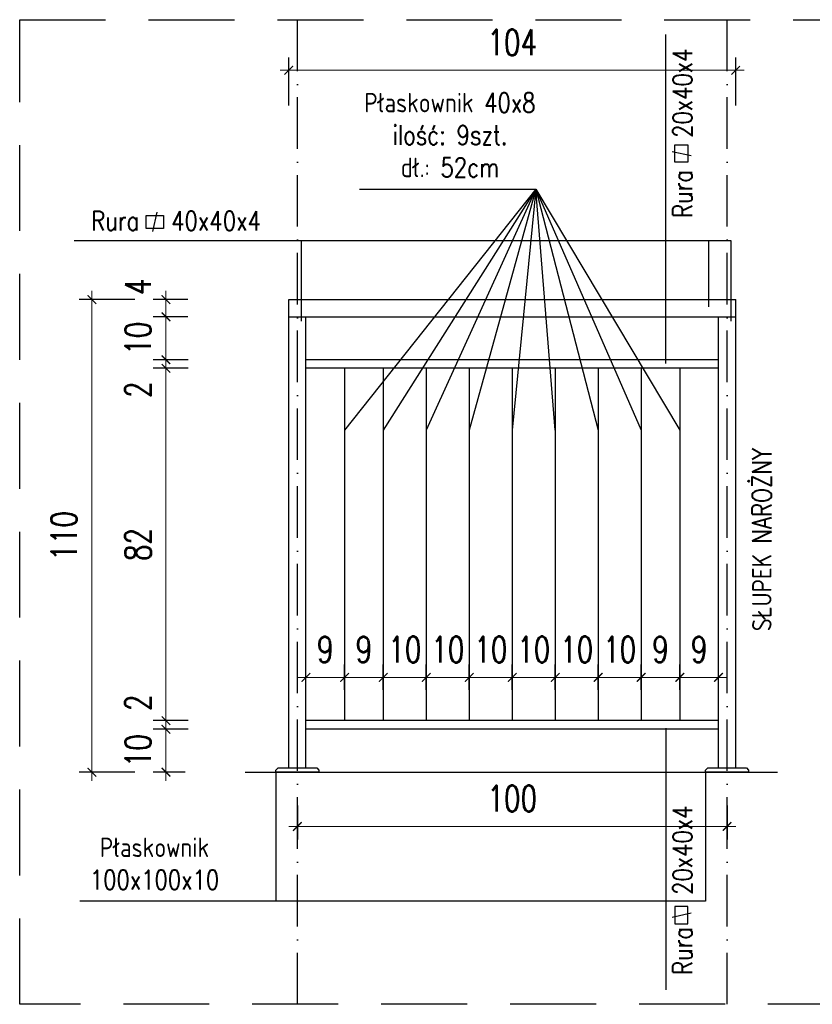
# Model space of a CAD drawing. Header units: millimetres. Extents: x 31969 to 285678, y -69766 to -1123.
# Tile 8 of 176: x 139546 to 139731, y -20257 to -20027. Entities that reach past the tile are written whole.
import ezdxf

# ---------------------------------------------------------------- set-up
doc = ezdxf.new("R2010")
doc.units = ezdxf.units.MM
for name, pattern in [('ACAD_ISO03W100', [30, 12, -18]), ('ACAD_ISO10W100', [18, 12, -3, 0, -3]), ('HIDDEN', [0.375, 0.25, -0.125])]:
    doc.linetypes.add(name, pattern=pattern)
for name, color, linetype in [('a-balustrady detal', 5, 'Continuous'), ('a-opis 2', 1, 'Continuous'), ('a-osie', 4, 'ACAD_ISO10W100'), ('a-przerywana', 250, 'HIDDEN'), ('a-widokowa', 3, 'Continuous'), ('a-wymiary', 11, 'Continuous')]:
    doc.layers.add(name, color=color, linetype=linetype)
doc.styles.add('WYMIAR', font='romans.shx', dxfattribs={"width": 0.8})
doc.styles.add('WYMIARY', font='simplex.shx', dxfattribs={"width": 0.75})
doc.dimstyles.new('MAREK50', dxfattribs={"dimtxt": 12.5, "dimasz": 5, "dimexe": 3, "dimexo": 2, "dimgap": 3.5, "dimtad": 1, "dimdec": 1, "dimdsep": 46, "dimtxsty": 'WYMIARY', "dimblk1": 'ARCHTICK', "dimblk2": 'ARCHTICK', "dimsah": 1, "dimcen": 2.5, "dimdle": 5, "dimadec": 0, "dimazin": 0, "dimtfac": 1, "dimtdec": 1, "dimtmove": 1, "dimatfit": 3, "dimldrblk": 'ARCHTICK', "dimfxl": 1, "dimtolj": 1, "dimtzin": 0, "dimarcsym": 0})

# ---------------------------------------------------------------- blocks, each defined once
blk = doc.blocks.new('_ARCHTICK')
at = {"color": 0, "linetype": 'ByBlock', "const_width": 0.15}
blk.add_lwpolyline([(-0.5, -0.5), (0.5, 0.5)], dxfattribs=at)
blk = doc.blocks.new('*D644')
at = {"layer": 'a-wymiary', "color": 0, "lineweight": -2, "ltscale": 100}
blk.add_line((139691.01, -20183.36), (139691.01, -20177.47), dxfattribs=at)
at = {"layer": 'a-wymiary', "color": 0, "linetype": 'ACAD_ISO03W100', "lineweight": -2, "ltscale": 100}
blk.add_line((139700.01, -20183.36), (139700.01, -20177.47), dxfattribs=at)
at = {"layer": 'a-wymiary', "color": 0, "lineweight": 0, "ltscale": 100}
blk.add_line((139702.01, -20180.47), (139689.01, -20180.47), dxfattribs=at)
at = {"layer": 'DEFPOINTS', "color": 0, "ltscale": 100}
for p in [(139691.01, -20180.47), (139691.01, -20185.36), (139700.01, -20185.36)]:
    blk.add_point(p, dxfattribs=at)
at = {"layer": 'a-wymiary', "color": 0, "lineweight": 0, "ltscale": 100, "xscale": 2, "yscale": 2, "zscale": 2, "rotation": 180}
blk.add_blockref('_ARCHTICK', (139691.01, -20180.47), dxfattribs=at)
at = {"layer": 'a-wymiary', "color": 0, "lineweight": 0, "ltscale": 100, "xscale": 2, "yscale": 2, "zscale": 2}
blk.add_blockref('_ARCHTICK', (139700.01, -20180.47), dxfattribs=at)
at = {"layer": 'a-wymiary', "color": 0, "ltscale": 100, "insert": (139695.51, -20173.97), "char_height": 6, "attachment_point": 5, "style": 'WYMIARY'}
blk.add_mtext('\\A1;9', dxfattribs=at)
blk = doc.blocks.new('*D645')
at = {"layer": 'a-wymiary', "color": 0, "lineweight": -2, "ltscale": 100}
blk.add_line((139661.01, -20183.36), (139661.01, -20177.47), dxfattribs=at)
at = {"layer": 'a-wymiary', "color": 0, "linetype": 'ACAD_ISO03W100', "lineweight": -2, "ltscale": 100}
blk.add_line((139671.01, -20183.36), (139671.01, -20177.47), dxfattribs=at)
at = {"layer": 'a-wymiary', "color": 0, "lineweight": 0, "ltscale": 100}
blk.add_line((139673.01, -20180.47), (139659.01, -20180.47), dxfattribs=at)
at = {"layer": 'DEFPOINTS', "color": 0, "ltscale": 100}
for p in [(139661.01, -20180.47), (139661.01, -20185.36), (139671.01, -20185.36)]:
    blk.add_point(p, dxfattribs=at)
at = {"layer": 'a-wymiary', "color": 0, "lineweight": 0, "ltscale": 100, "xscale": 2, "yscale": 2, "zscale": 2, "rotation": 180}
blk.add_blockref('_ARCHTICK', (139661.01, -20180.47), dxfattribs=at)
at = {"layer": 'a-wymiary', "color": 0, "lineweight": 0, "ltscale": 100, "xscale": 2, "yscale": 2, "zscale": 2}
blk.add_blockref('_ARCHTICK', (139671.01, -20180.47), dxfattribs=at)
at = {"layer": 'a-wymiary', "color": 0, "ltscale": 100, "insert": (139666.01, -20173.97), "char_height": 6, "attachment_point": 5, "style": 'WYMIARY'}
blk.add_mtext('\\A1;10', dxfattribs=at)
blk = doc.blocks.new('*D646')
at = {"layer": 'a-wymiary', "color": 0, "lineweight": -2, "ltscale": 100}
blk.add_line((139651.01, -20183.36), (139651.01, -20177.47), dxfattribs=at)
at = {"layer": 'a-wymiary', "color": 0, "linetype": 'ACAD_ISO03W100', "lineweight": -2, "ltscale": 100}
blk.add_line((139661.01, -20183.36), (139661.01, -20177.47), dxfattribs=at)
at = {"layer": 'a-wymiary', "color": 0, "lineweight": 0, "ltscale": 100}
blk.add_line((139663.01, -20180.47), (139649.01, -20180.47), dxfattribs=at)
at = {"layer": 'DEFPOINTS', "color": 0, "ltscale": 100}
for p in [(139651.01, -20180.47), (139651.01, -20185.36), (139661.01, -20185.36)]:
    blk.add_point(p, dxfattribs=at)
at = {"layer": 'a-wymiary', "color": 0, "lineweight": 0, "ltscale": 100, "xscale": 2, "yscale": 2, "zscale": 2, "rotation": 180}
blk.add_blockref('_ARCHTICK', (139651.01, -20180.47), dxfattribs=at)
at = {"layer": 'a-wymiary', "color": 0, "lineweight": 0, "ltscale": 100, "xscale": 2, "yscale": 2, "zscale": 2}
blk.add_blockref('_ARCHTICK', (139661.01, -20180.47), dxfattribs=at)
at = {"layer": 'a-wymiary', "color": 0, "ltscale": 100, "insert": (139656.01, -20173.97), "char_height": 6, "attachment_point": 5, "style": 'WYMIARY'}
blk.add_mtext('\\A1;10', dxfattribs=at)
blk = doc.blocks.new('*D647')
at = {"layer": 'a-wymiary', "color": 0, "lineweight": -2, "ltscale": 100}
blk.add_line((139641.01, -20183.36), (139641.01, -20177.47), dxfattribs=at)
at = {"layer": 'a-wymiary', "color": 0, "linetype": 'ACAD_ISO03W100', "lineweight": -2, "ltscale": 100}
blk.add_line((139651.01, -20183.36), (139651.01, -20177.47), dxfattribs=at)
at = {"layer": 'a-wymiary', "color": 0, "lineweight": 0, "ltscale": 100}
blk.add_line((139653.01, -20180.47), (139639.01, -20180.47), dxfattribs=at)
at = {"layer": 'DEFPOINTS', "color": 0, "ltscale": 100}
for p in [(139641.01, -20180.47), (139641.01, -20185.36), (139651.01, -20185.36)]:
    blk.add_point(p, dxfattribs=at)
at = {"layer": 'a-wymiary', "color": 0, "lineweight": 0, "ltscale": 100, "xscale": 2, "yscale": 2, "zscale": 2, "rotation": 180}
blk.add_blockref('_ARCHTICK', (139641.01, -20180.47), dxfattribs=at)
at = {"layer": 'a-wymiary', "color": 0, "lineweight": 0, "ltscale": 100, "xscale": 2, "yscale": 2, "zscale": 2}
blk.add_blockref('_ARCHTICK', (139651.01, -20180.47), dxfattribs=at)
at = {"layer": 'a-wymiary', "color": 0, "ltscale": 100, "insert": (139646.01, -20173.97), "char_height": 6, "attachment_point": 5, "style": 'WYMIARY'}
blk.add_mtext('\\A1;10', dxfattribs=at)
blk = doc.blocks.new('*D648')
at = {"layer": 'a-wymiary', "color": 0, "lineweight": -2, "ltscale": 100}
blk.add_line((139631.01, -20183.36), (139631.01, -20177.47), dxfattribs=at)
at = {"layer": 'a-wymiary', "color": 0, "linetype": 'ACAD_ISO03W100', "lineweight": -2, "ltscale": 100}
blk.add_line((139641.01, -20183.36), (139641.01, -20177.47), dxfattribs=at)
at = {"layer": 'a-wymiary', "color": 0, "lineweight": 0, "ltscale": 100}
blk.add_line((139643.01, -20180.47), (139629.01, -20180.47), dxfattribs=at)
at = {"layer": 'DEFPOINTS', "color": 0, "ltscale": 100}
for p in [(139631.01, -20180.47), (139631.01, -20185.36), (139641.01, -20185.36)]:
    blk.add_point(p, dxfattribs=at)
at = {"layer": 'a-wymiary', "color": 0, "lineweight": 0, "ltscale": 100, "xscale": 2, "yscale": 2, "zscale": 2, "rotation": 180}
blk.add_blockref('_ARCHTICK', (139631.01, -20180.47), dxfattribs=at)
at = {"layer": 'a-wymiary', "color": 0, "lineweight": 0, "ltscale": 100, "xscale": 2, "yscale": 2, "zscale": 2}
blk.add_blockref('_ARCHTICK', (139641.01, -20180.47), dxfattribs=at)
at = {"layer": 'a-wymiary', "color": 0, "ltscale": 100, "insert": (139636.01, -20173.97), "char_height": 6, "attachment_point": 5, "style": 'WYMIARY'}
blk.add_mtext('\\A1;10', dxfattribs=at)
blk = doc.blocks.new('*D649')
at = {"layer": 'a-wymiary', "color": 0, "lineweight": -2, "ltscale": 100}
blk.add_line((139622.01, -20183.36), (139622.01, -20177.47), dxfattribs=at)
at = {"layer": 'a-wymiary', "color": 0, "linetype": 'ACAD_ISO03W100', "lineweight": -2, "ltscale": 100}
blk.add_line((139631.01, -20183.36), (139631.01, -20177.47), dxfattribs=at)
at = {"layer": 'a-wymiary', "color": 0, "lineweight": 0, "ltscale": 100}
blk.add_line((139633.01, -20180.47), (139620.01, -20180.47), dxfattribs=at)
at = {"layer": 'DEFPOINTS', "color": 0, "ltscale": 100}
for p in [(139622.01, -20180.47), (139622.01, -20185.36), (139631.01, -20185.36)]:
    blk.add_point(p, dxfattribs=at)
at = {"layer": 'a-wymiary', "color": 0, "lineweight": 0, "ltscale": 100, "xscale": 2, "yscale": 2, "zscale": 2, "rotation": 180}
blk.add_blockref('_ARCHTICK', (139622.01, -20180.47), dxfattribs=at)
at = {"layer": 'a-wymiary', "color": 0, "lineweight": 0, "ltscale": 100, "xscale": 2, "yscale": 2, "zscale": 2}
blk.add_blockref('_ARCHTICK', (139631.01, -20180.47), dxfattribs=at)
at = {"layer": 'a-wymiary', "color": 0, "ltscale": 100, "insert": (139626.51, -20173.97), "char_height": 6, "attachment_point": 5, "style": 'WYMIARY'}
blk.add_mtext('\\A1;9', dxfattribs=at)
blk = doc.blocks.new('*D650')
at = {"layer": 'a-wymiary', "color": 0, "lineweight": -2, "ltscale": 100}
blk.add_line((139613.01, -20183.36), (139613.01, -20177.47), dxfattribs=at)
at = {"layer": 'a-wymiary', "color": 0, "linetype": 'ACAD_ISO03W100', "lineweight": -2, "ltscale": 100}
blk.add_line((139622.01, -20183.36), (139622.01, -20177.47), dxfattribs=at)
at = {"layer": 'a-wymiary', "color": 0, "lineweight": 0, "ltscale": 100}
blk.add_line((139624.01, -20180.47), (139611.01, -20180.47), dxfattribs=at)
at = {"layer": 'DEFPOINTS', "color": 0, "ltscale": 100}
for p in [(139613.01, -20180.47), (139613.01, -20185.36), (139622.01, -20185.36)]:
    blk.add_point(p, dxfattribs=at)
at = {"layer": 'a-wymiary', "color": 0, "lineweight": 0, "ltscale": 100, "xscale": 2, "yscale": 2, "zscale": 2, "rotation": 180}
blk.add_blockref('_ARCHTICK', (139613.01, -20180.47), dxfattribs=at)
at = {"layer": 'a-wymiary', "color": 0, "lineweight": 0, "ltscale": 100, "xscale": 2, "yscale": 2, "zscale": 2}
blk.add_blockref('_ARCHTICK', (139622.01, -20180.47), dxfattribs=at)
at = {"layer": 'a-wymiary', "color": 0, "ltscale": 100, "insert": (139617.51, -20173.97), "char_height": 6, "attachment_point": 5, "style": 'WYMIARY'}
blk.add_mtext('\\A1;9', dxfattribs=at)
blk = doc.blocks.new('*D651')
at = {"layer": 'a-wymiary', "color": 0, "lineweight": 0, "ltscale": 100}
blk.add_line((139580.44, -20204.54), (139580.44, -20190.54), dxfattribs=at)
at = {"layer": 'a-wymiary', "color": 0, "lineweight": -2, "ltscale": 100}
blk.add_line((139585.6, -20192.54), (139577.44, -20192.54), dxfattribs=at)
at = {"layer": 'a-wymiary', "color": 0, "linetype": 'ACAD_ISO03W100', "lineweight": -2, "ltscale": 100}
blk.add_line((139584.92, -20202.54), (139577.44, -20202.54), dxfattribs=at)
at = {"layer": 'DEFPOINTS', "color": 0, "ltscale": 100}
for p in [(139580.44, -20192.54), (139587.6, -20192.54), (139586.92, -20202.54)]:
    blk.add_point(p, dxfattribs=at)
at = {"layer": 'a-wymiary', "color": 0, "lineweight": 0, "ltscale": 100, "xscale": 2, "yscale": 2, "zscale": 2}
for p, rotation in [((139580.44, -20192.54), 90), ((139580.44, -20202.54), 270)]:
    blk.add_blockref('_ARCHTICK', p, dxfattribs=dict(at, rotation=rotation))
at = {"layer": 'a-wymiary', "color": 0, "ltscale": 100, "insert": (139573.94, -20197.54), "char_height": 6, "attachment_point": 5, "rotation": 90, "style": 'WYMIARY'}
blk.add_mtext('\\A1;10', dxfattribs=at)
blk = doc.blocks.new('*D652')
at = {"layer": 'a-wymiary', "color": 0, "lineweight": 0, "ltscale": 100}
for p, q in [((139580.44, -20190.54), (139580.44, -20188.54)), ((139580.44, -20192.54), (139580.44, -20190.54)), ((139580.44, -20192.54), (139580.44, -20194.54))]:
    blk.add_line(p, q, dxfattribs=at)
at = {"layer": 'a-wymiary', "color": 0, "lineweight": -2, "ltscale": 100}
blk.add_line((139585.6, -20190.54), (139577.44, -20190.54), dxfattribs=at)
at = {"layer": 'a-wymiary', "color": 0, "linetype": 'ACAD_ISO03W100', "lineweight": -2, "ltscale": 100}
blk.add_line((139585.6, -20192.54), (139577.44, -20192.54), dxfattribs=at)
at = {"layer": 'DEFPOINTS', "color": 0, "ltscale": 100}
for p in [(139580.44, -20190.54), (139587.6, -20190.54), (139587.6, -20192.54)]:
    blk.add_point(p, dxfattribs=at)
at = {"layer": 'a-wymiary', "color": 0, "lineweight": 0, "ltscale": 100, "xscale": 2, "yscale": 2, "zscale": 2}
for p, rotation in [((139580.44, -20190.54), 270), ((139580.44, -20192.54), 90)]:
    blk.add_blockref('_ARCHTICK', p, dxfattribs=dict(at, rotation=rotation))
at = {"layer": 'a-wymiary', "color": 0, "ltscale": 100, "insert": (139573.94, -20186.37), "char_height": 6, "attachment_point": 5, "rotation": 90, "style": 'WYMIARY'}
blk.add_mtext('\\A1;2', dxfattribs=at)
blk = doc.blocks.new('*D653')
at = {"layer": 'a-wymiary', "color": 0, "lineweight": 0, "ltscale": 100}
blk.add_line((139580.44, -20192.54), (139580.44, -20106.54), dxfattribs=at)
at = {"layer": 'a-wymiary', "color": 0, "lineweight": -2, "ltscale": 100}
blk.add_line((139585.6, -20108.54), (139577.44, -20108.54), dxfattribs=at)
at = {"layer": 'a-wymiary', "color": 0, "linetype": 'ACAD_ISO03W100', "lineweight": -2, "ltscale": 100}
blk.add_line((139585.6, -20190.54), (139577.44, -20190.54), dxfattribs=at)
at = {"layer": 'DEFPOINTS', "color": 0, "ltscale": 100}
for p in [(139580.44, -20108.54), (139587.6, -20108.54), (139587.6, -20190.54)]:
    blk.add_point(p, dxfattribs=at)
at = {"layer": 'a-wymiary', "color": 0, "lineweight": 0, "ltscale": 100, "xscale": 2, "yscale": 2, "zscale": 2}
for p, rotation in [((139580.44, -20108.54), 90), ((139580.44, -20190.54), 270)]:
    blk.add_blockref('_ARCHTICK', p, dxfattribs=dict(at, rotation=rotation))
at = {"layer": 'a-wymiary', "color": 0, "ltscale": 100, "insert": (139573.94, -20149.54), "char_height": 6, "attachment_point": 5, "rotation": 90, "style": 'WYMIARY'}
blk.add_mtext('\\A1;82', dxfattribs=at)
blk = doc.blocks.new('*D654')
at = {"layer": 'a-wymiary', "color": 0, "lineweight": 0, "ltscale": 100}
for p, q in [((139580.44, -20106.54), (139580.44, -20104.54)), ((139580.44, -20108.54), (139580.44, -20106.54)), ((139580.44, -20108.54), (139580.44, -20110.54))]:
    blk.add_line(p, q, dxfattribs=at)
at = {"layer": 'a-wymiary', "color": 0, "lineweight": -2, "ltscale": 100}
blk.add_line((139585.6, -20106.54), (139577.44, -20106.54), dxfattribs=at)
at = {"layer": 'a-wymiary', "color": 0, "linetype": 'ACAD_ISO03W100', "lineweight": -2, "ltscale": 100}
blk.add_line((139585.6, -20108.54), (139577.44, -20108.54), dxfattribs=at)
at = {"layer": 'DEFPOINTS', "color": 0, "ltscale": 100}
for p in [(139580.44, -20106.54), (139587.6, -20106.54), (139587.6, -20108.54)]:
    blk.add_point(p, dxfattribs=at)
at = {"layer": 'a-wymiary', "color": 0, "lineweight": 0, "ltscale": 100, "xscale": 2, "yscale": 2, "zscale": 2}
for p, rotation in [((139580.44, -20106.54), 270), ((139580.44, -20108.54), 90)]:
    blk.add_blockref('_ARCHTICK', p, dxfattribs=dict(at, rotation=rotation))
at = {"layer": 'a-wymiary', "color": 0, "ltscale": 100, "insert": (139573.94, -20113.5), "char_height": 6, "attachment_point": 5, "rotation": 90, "style": 'WYMIARY'}
blk.add_mtext('\\A1;2', dxfattribs=at)
blk = doc.blocks.new('*D655')
at = {"layer": 'a-wymiary', "color": 0, "lineweight": 0, "ltscale": 100}
blk.add_line((139580.44, -20108.54), (139580.44, -20094.54), dxfattribs=at)
at = {"layer": 'a-wymiary', "color": 0, "lineweight": -2, "ltscale": 100}
blk.add_line((139585.52, -20096.54), (139577.44, -20096.54), dxfattribs=at)
at = {"layer": 'a-wymiary', "color": 0, "linetype": 'ACAD_ISO03W100', "lineweight": -2, "ltscale": 100}
blk.add_line((139585.6, -20106.54), (139577.44, -20106.54), dxfattribs=at)
at = {"layer": 'DEFPOINTS', "color": 0, "ltscale": 100}
for p in [(139580.44, -20096.54), (139587.52, -20096.54), (139587.6, -20106.54)]:
    blk.add_point(p, dxfattribs=at)
at = {"layer": 'a-wymiary', "color": 0, "lineweight": 0, "ltscale": 100, "xscale": 2, "yscale": 2, "zscale": 2}
for p, rotation in [((139580.44, -20096.54), 90), ((139580.44, -20106.54), 270)]:
    blk.add_blockref('_ARCHTICK', p, dxfattribs=dict(at, rotation=rotation))
at = {"layer": 'a-wymiary', "color": 0, "ltscale": 100, "insert": (139573.94, -20101.54), "char_height": 6, "attachment_point": 5, "rotation": 90, "style": 'WYMIARY'}
blk.add_mtext('\\A1;10', dxfattribs=at)
blk = doc.blocks.new('*D656')
at = {"layer": 'a-wymiary', "color": 0, "lineweight": 0, "ltscale": 100}
for p, q in [((139580.44, -20092.54), (139580.44, -20090.54)), ((139580.44, -20096.54), (139580.44, -20092.54)), ((139580.44, -20096.54), (139580.44, -20098.54))]:
    blk.add_line(p, q, dxfattribs=at)
at = {"layer": 'a-wymiary', "color": 0, "lineweight": -2, "ltscale": 100}
blk.add_line((139585.52, -20092.54), (139577.44, -20092.54), dxfattribs=at)
at = {"layer": 'a-wymiary', "color": 0, "linetype": 'ACAD_ISO03W100', "lineweight": -2, "ltscale": 100}
blk.add_line((139585.52, -20096.54), (139577.44, -20096.54), dxfattribs=at)
at = {"layer": 'DEFPOINTS', "color": 0, "ltscale": 100}
for p in [(139580.44, -20092.54), (139587.52, -20092.54), (139587.52, -20096.54)]:
    blk.add_point(p, dxfattribs=at)
at = {"layer": 'a-wymiary', "color": 0, "lineweight": 0, "ltscale": 100, "xscale": 2, "yscale": 2, "zscale": 2}
for p, rotation in [((139580.44, -20092.54), 270), ((139580.44, -20096.54), 90)]:
    blk.add_blockref('_ARCHTICK', p, dxfattribs=dict(at, rotation=rotation))
at = {"layer": 'a-wymiary', "color": 0, "ltscale": 100, "insert": (139573.94, -20089.54), "char_height": 6, "attachment_point": 5, "rotation": 90, "style": 'WYMIARY'}
blk.add_mtext('\\A1;4', dxfattribs=at)
blk = doc.blocks.new('*D657')
at = {"layer": 'a-wymiary', "color": 0, "lineweight": 0, "ltscale": 100}
blk.add_line((139563.21, -20090.54), (139563.21, -20204.54), dxfattribs=at)
at = {"layer": 'a-wymiary', "color": 0, "linetype": 'ACAD_ISO03W100', "lineweight": -2, "ltscale": 100}
blk.add_line((139573.21, -20092.54), (139560.21, -20092.54), dxfattribs=at)
at = {"layer": 'a-wymiary', "color": 0, "lineweight": -2, "ltscale": 100}
blk.add_line((139573.21, -20202.54), (139560.21, -20202.54), dxfattribs=at)
at = {"layer": 'DEFPOINTS', "color": 0, "ltscale": 100}
for p in [(139609.51, -20092.54), (139563.21, -20202.54), (139605.01, -20202.54)]:
    blk.add_point(p, dxfattribs=at)
at = {"layer": 'a-wymiary', "color": 0, "lineweight": 0, "ltscale": 100, "xscale": 2, "yscale": 2, "zscale": 2}
for p, rotation in [((139563.21, -20092.54), 90), ((139563.21, -20202.54), 270)]:
    blk.add_blockref('_ARCHTICK', p, dxfattribs=dict(at, rotation=rotation))
at = {"layer": 'a-wymiary', "color": 0, "ltscale": 100, "insert": (139556.71, -20147.54), "char_height": 6, "attachment_point": 5, "rotation": 90, "style": 'WYMIARY'}
blk.add_mtext('\\A1;110', dxfattribs=at)
blk = doc.blocks.new('*D658')
at = {"layer": 'a-wymiary', "color": 0, "lineweight": -2, "ltscale": 100}
blk.add_line((139700.01, -20183.36), (139700.01, -20177.47), dxfattribs=at)
at = {"layer": 'a-wymiary', "color": 0, "linetype": 'ACAD_ISO03W100', "lineweight": -2, "ltscale": 100}
blk.add_line((139709.01, -20183.36), (139709.01, -20177.47), dxfattribs=at)
at = {"layer": 'a-wymiary', "color": 0, "lineweight": 0, "ltscale": 100}
blk.add_line((139711.01, -20180.47), (139698.01, -20180.47), dxfattribs=at)
at = {"layer": 'DEFPOINTS', "color": 0, "ltscale": 100}
for p in [(139700.01, -20180.47), (139700.01, -20185.36), (139709.01, -20185.36)]:
    blk.add_point(p, dxfattribs=at)
at = {"layer": 'a-wymiary', "color": 0, "lineweight": 0, "ltscale": 100, "xscale": 2, "yscale": 2, "zscale": 2, "rotation": 180}
blk.add_blockref('_ARCHTICK', (139700.01, -20180.47), dxfattribs=at)
at = {"layer": 'a-wymiary', "color": 0, "lineweight": 0, "ltscale": 100, "xscale": 2, "yscale": 2, "zscale": 2}
blk.add_blockref('_ARCHTICK', (139709.01, -20180.47), dxfattribs=at)
at = {"layer": 'a-wymiary', "color": 0, "ltscale": 100, "insert": (139704.51, -20173.97), "char_height": 6, "attachment_point": 5, "style": 'WYMIARY'}
blk.add_mtext('\\A1;9', dxfattribs=at)
blk = doc.blocks.new('*D659')
at = {"layer": 'a-wymiary', "color": 0, "linetype": 'ACAD_ISO03W100', "lineweight": -2, "ltscale": 100}
blk.add_line((139611.01, -20210.27), (139611.01, -20218.17), dxfattribs=at)
at = {"layer": 'a-wymiary', "color": 0, "lineweight": -2, "ltscale": 100}
blk.add_line((139711.01, -20210.27), (139711.01, -20218.17), dxfattribs=at)
at = {"layer": 'a-wymiary', "color": 0, "lineweight": 0, "ltscale": 100}
blk.add_line((139609.01, -20215.17), (139713.01, -20215.17), dxfattribs=at)
at = {"layer": 'DEFPOINTS', "color": 0, "ltscale": 100}
for p in [(139611.01, -20208.27), (139711.01, -20208.27), (139711.01, -20215.17)]:
    blk.add_point(p, dxfattribs=at)
at = {"layer": 'a-wymiary', "color": 0, "lineweight": 0, "ltscale": 100, "xscale": 2, "yscale": 2, "zscale": 2, "rotation": 180}
blk.add_blockref('_ARCHTICK', (139611.01, -20215.17), dxfattribs=at)
at = {"layer": 'a-wymiary', "color": 0, "lineweight": 0, "ltscale": 100, "xscale": 2, "yscale": 2, "zscale": 2}
blk.add_blockref('_ARCHTICK', (139711.01, -20215.17), dxfattribs=at)
at = {"layer": 'a-wymiary', "color": 0, "ltscale": 100, "insert": (139661.01, -20208.67), "char_height": 6, "attachment_point": 5, "style": 'WYMIARY'}
blk.add_mtext('\\A1;100', dxfattribs=at)
blk = doc.blocks.new('*D660')
at = {"layer": 'a-wymiary', "color": 0, "lineweight": -2, "ltscale": 100}
blk.add_line((139681.01, -20183.36), (139681.01, -20177.47), dxfattribs=at)
at = {"layer": 'a-wymiary', "color": 0, "linetype": 'ACAD_ISO03W100', "lineweight": -2, "ltscale": 100}
blk.add_line((139691.01, -20183.36), (139691.01, -20177.47), dxfattribs=at)
at = {"layer": 'a-wymiary', "color": 0, "lineweight": 0, "ltscale": 100}
blk.add_line((139693.01, -20180.47), (139679.01, -20180.47), dxfattribs=at)
at = {"layer": 'DEFPOINTS', "color": 0, "ltscale": 100}
for p in [(139681.01, -20180.47), (139681.01, -20185.36), (139691.01, -20185.36)]:
    blk.add_point(p, dxfattribs=at)
at = {"layer": 'a-wymiary', "color": 0, "lineweight": 0, "ltscale": 100, "xscale": 2, "yscale": 2, "zscale": 2, "rotation": 180}
blk.add_blockref('_ARCHTICK', (139681.01, -20180.47), dxfattribs=at)
at = {"layer": 'a-wymiary', "color": 0, "lineweight": 0, "ltscale": 100, "xscale": 2, "yscale": 2, "zscale": 2}
blk.add_blockref('_ARCHTICK', (139691.01, -20180.47), dxfattribs=at)
at = {"layer": 'a-wymiary', "color": 0, "ltscale": 100, "insert": (139686.01, -20173.97), "char_height": 6, "attachment_point": 5, "style": 'WYMIARY'}
blk.add_mtext('\\A1;10', dxfattribs=at)
blk = doc.blocks.new('*D661')
at = {"layer": 'a-wymiary', "color": 0, "lineweight": -2, "ltscale": 100}
blk.add_line((139671.01, -20183.36), (139671.01, -20177.47), dxfattribs=at)
at = {"layer": 'a-wymiary', "color": 0, "linetype": 'ACAD_ISO03W100', "lineweight": -2, "ltscale": 100}
blk.add_line((139681.01, -20183.36), (139681.01, -20177.47), dxfattribs=at)
at = {"layer": 'a-wymiary', "color": 0, "lineweight": 0, "ltscale": 100}
blk.add_line((139683.01, -20180.47), (139669.01, -20180.47), dxfattribs=at)
at = {"layer": 'DEFPOINTS', "color": 0, "ltscale": 100}
for p in [(139671.01, -20180.47), (139671.01, -20185.36), (139681.01, -20185.36)]:
    blk.add_point(p, dxfattribs=at)
at = {"layer": 'a-wymiary', "color": 0, "lineweight": 0, "ltscale": 100, "xscale": 2, "yscale": 2, "zscale": 2, "rotation": 180}
blk.add_blockref('_ARCHTICK', (139671.01, -20180.47), dxfattribs=at)
at = {"layer": 'a-wymiary', "color": 0, "lineweight": 0, "ltscale": 100, "xscale": 2, "yscale": 2, "zscale": 2}
blk.add_blockref('_ARCHTICK', (139681.01, -20180.47), dxfattribs=at)
at = {"layer": 'a-wymiary', "color": 0, "ltscale": 100, "insert": (139676.01, -20173.97), "char_height": 6, "attachment_point": 5, "style": 'WYMIARY'}
blk.add_mtext('\\A1;10', dxfattribs=at)
blk = doc.blocks.new('*D643')
at = {"layer": 'a-wymiary', "color": 0, "linetype": 'ACAD_ISO03W100', "lineweight": -2, "ltscale": 100}
blk.add_line((139609.01, -20047.33), (139609.01, -20036.18), dxfattribs=at)
at = {"layer": 'a-wymiary', "color": 0, "lineweight": -2, "ltscale": 100}
blk.add_line((139713.01, -20047.33), (139713.01, -20036.18), dxfattribs=at)
at = {"layer": 'a-wymiary', "color": 0, "lineweight": 0, "ltscale": 100}
blk.add_line((139607.01, -20039.18), (139715.01, -20039.18), dxfattribs=at)
at = {"layer": 'DEFPOINTS', "color": 0, "ltscale": 100}
for p in [(139713.01, -20039.18), (139609.01, -20049.33), (139713.01, -20049.33)]:
    blk.add_point(p, dxfattribs=at)
at = {"layer": 'a-wymiary', "color": 0, "lineweight": 0, "ltscale": 100, "xscale": 2, "yscale": 2, "zscale": 2, "rotation": 180}
blk.add_blockref('_ARCHTICK', (139609.01, -20039.18), dxfattribs=at)
at = {"layer": 'a-wymiary', "color": 0, "lineweight": 0, "ltscale": 100, "xscale": 2, "yscale": 2, "zscale": 2}
blk.add_blockref('_ARCHTICK', (139713.01, -20039.18), dxfattribs=at)
at = {"layer": 'a-wymiary', "color": 0, "ltscale": 100, "insert": (139661.01, -20032.68), "char_height": 6, "attachment_point": 5, "style": 'WYMIARY'}
blk.add_mtext('\\A1;104', dxfattribs=at)

msp = doc.modelspace()

# ---------------------------------------------------------------- linework, layer by layer
at = {"layer": 'a-balustrady detal', "ltscale": 0.5}
for p, q in [((139609.01, -20201.54), (139609.01, -20092.54)), ((139609.01, -20092.54), (139713.01, -20092.54)), ((139713.01, -20201.54), (139713.01, -20092.54)), ((139609.01, -20096.54), (139713.01, -20096.54)), ((139613.01, -20201.54), (139613.01, -20096.54)), ((139709.01, -20201.54), (139709.01, -20096.54)), ((139709.01, -20106.54), (139613.01, -20106.54)), ((139709.01, -20108.54), (139613.01, -20108.54)), ((139622.01, -20108.54), (139622.01, -20190.54)), ((139631.01, -20108.54), (139631.01, -20190.54)), ((139641.01, -20108.54), (139641.01, -20190.54)), ((139651.01, -20108.54), (139651.01, -20190.54)), ((139661.01, -20108.54), (139661.01, -20190.54)), ((139671.01, -20108.54), (139671.01, -20190.54)), ((139681.01, -20108.54), (139681.01, -20190.54)), ((139691.01, -20108.54), (139691.01, -20190.54)), ((139700.01, -20108.54), (139700.01, -20190.54)), ((139709.01, -20190.54), (139613.01, -20190.54)), ((139709.01, -20192.54), (139613.01, -20192.54))]:
    msp.add_line(p, q, dxfattribs=at)
for points in [[(139616.01, -20202.54), (139606.01, -20202.54), (139606.01, -20202.04), (139606.51, -20201.54), (139615.51, -20201.54), (139616.01, -20202.04)], [(139716.01, -20202.54), (139706.01, -20202.54), (139706.01, -20202.04), (139706.51, -20201.54), (139715.51, -20201.54), (139716.01, -20202.04)]]:
    msp.add_lwpolyline(points, close=True, dxfattribs=at)
at = {"layer": 'a-opis 2', "ltscale": 0.1}
for p, q in [((139696.76, -20107.42), (139696.76, -20030.82)), ((139666.51, -20066.86), (139622.01, -20122.94)), ((139625.46, -20066.86), (139666.51, -20066.86)), ((139666.51, -20066.86), (139631.01, -20122.94)), ((139666.51, -20066.86), (139641.01, -20122.94)), ((139666.51, -20066.86), (139651.01, -20122.94)), ((139666.51, -20066.86), (139661.01, -20122.94)), ((139671.01, -20122.94), (139666.51, -20066.86)), ((139666.51, -20066.86), (139691.01, -20122.94)), ((139666.51, -20066.86), (139700.01, -20122.94)), ((139666.51, -20066.86), (139681.01, -20122.94)), ((139711.94, -20078.89), (139559.1, -20078.89)), ((139611.94, -20097.58), (139611.94, -20078.89)), ((139706.67, -20078.89), (139706.67, -20094.19)), ((139711.94, -20097.58), (139711.94, -20078.89)), ((139696.76, -20192.28), (139696.76, -20253.16)), ((139606.01, -20202.54), (139606.01, -20232.57)), ((139706.01, -20202.54), (139706.01, -20232.57)), ((139706.01, -20232.57), (139560.42, -20232.57))]:
    msp.add_line(p, q, dxfattribs=at)
for points in [[(139701.84, -20060.54), (139698.84, -20060.54), (139698.84, -20056.54), (139701.84, -20056.54), (139701.84, -20060.54)], [(139698.19, -20058.04), (139702.62, -20059.04)], [(139577.36, -20076.66), (139578.36, -20072.22)], [(139579.86, -20073), (139579.86, -20076), (139575.86, -20076), (139575.86, -20073), (139579.86, -20073)], [(139698.19, -20236.3), (139702.62, -20235.3)], [(139701.84, -20233.8), (139698.84, -20233.8), (139698.84, -20237.8), (139701.84, -20237.8), (139701.84, -20233.8)]]:
    msp.add_lwpolyline(points, dxfattribs=at)
at = {"layer": 'a-osie'}
for p, q in [((139611.01, -20256.56), (139611.01, -20027.39)), ((139711.01, -20256.56), (139711.01, -20027.39))]:
    msp.add_line(p, q, dxfattribs=at)
at = {"layer": 'a-przerywana', "color": 3, "ltscale": 80}
msp.add_lwpolyline([(139546.4, -20027.39), (140100.52, -20027.39), (140100.52, -20256.56), (139546.4, -20256.56)], close=True, dxfattribs=at)
at = {"layer": 'a-widokowa'}
msp.add_line((139598.88, -20202.54), (139722.76, -20202.54), dxfattribs=at)

# ---------------------------------------------------------------- texts
at = {"layer": 'a-opis 2', "ltscale": 0.1, "char_height": 4.5269, "width": 94.9255, "rotation": 90, "style": 'WYMIAR'}
for s, insert, attachment_point in [('\\pxqc;Rura   20x40x4', (139702.9, -20101.3), 7), ('\\pxqc;SŁUPEK NAROŻNY', (139721.35, -20195.86), 7), ('\\pxqc;Rura   20x40x4', (139702.9, -20182.53), 9)]:
    msp.add_mtext(s, dxfattribs=dict(at, insert=insert, attachment_point=attachment_point))
at = {"layer": 'a-opis 2', "ltscale": 0.1, "char_height": 4.5269, "attachment_point": 3, "style": 'WYMIAR'}
for s, insert, width in [('\\pxqc;Płaskownik 40x8\\Pilość: 9szt.\\Pdł.: 52cm', (139693.99, -20044.43), 94.9255), ('\\pxqc;Rura   40x40x4', (139631.23, -20071.94), 96.9255), ('\\pxqc;Płaskownik 100x100x10', (139604.57, -20217.76), 53.599)]:
    msp.add_mtext(s, dxfattribs=dict(at, insert=insert, width=width))

# ---------------------------------------------------------------- dimensions: what is measured, and where the dimension line sits
at = {"layer": 'a-wymiary', "ltscale": 100}
for base, p1, p2, angle, picture, middle in [((139713.01, -20039.18), (139609.01, -20049.33), (139713.01, -20049.33), 180, '*D643', (139661.01, -20032.68)), ((139563.21, -20202.54), (139609.51, -20092.54), (139605.01, -20202.54), 90, '*D657', (139556.71, -20147.54)), ((139580.44, -20108.54), (139587.6, -20190.54), (139587.6, -20108.54), 90, '*D653', (139573.94, -20149.54)), ((139711.01, -20215.17), (139611.01, -20208.27), (139711.01, -20208.27), 180, '*D659', (139661.01, -20208.67))]:
    dim = msp.add_linear_dim(base=base, p1=p1, p2=p2, angle=angle, dimstyle='MAREK50', override={"dimtxt": 6, "dimasz": 2, "dimdle": 2, "dimfxl": 10, "dimfxlon": 1, "dimlwd": 0}, dxfattribs=at)
    dim.commit()
    dim.dimension.update_dxf_attribs({"geometry": picture, "text_midpoint": middle})
for base, p1, p2, angle, picture, middle in [((139580.44, -20092.54), (139587.52, -20096.54), (139587.52, -20092.54), 90, '*D656', (139580.44, -20089.54)), ((139580.44, -20096.54), (139587.6, -20106.54), (139587.52, -20096.54), 90, '*D655', (139580.44, -20101.54)), ((139580.44, -20106.54), (139587.6, -20108.54), (139587.6, -20106.54), 90, '*D654', (139580.44, -20113.5)), ((139613.01, -20180.47), (139622.01, -20185.36), (139613.01, -20185.36), 180, '*D650', (139617.51, -20180.47)), ((139622.01, -20180.47), (139631.01, -20185.36), (139622.01, -20185.36), 180, '*D649', (139626.51, -20180.47)), ((139631.01, -20180.47), (139641.01, -20185.36), (139631.01, -20185.36), 180, '*D648', (139636.01, -20180.47)), ((139641.01, -20180.47), (139651.01, -20185.36), (139641.01, -20185.36), 180, '*D647', (139646.01, -20180.47)), ((139651.01, -20180.47), (139661.01, -20185.36), (139651.01, -20185.36), 180, '*D646', (139656.01, -20180.47)), ((139661.01, -20180.47), (139671.01, -20185.36), (139661.01, -20185.36), 180, '*D645', (139666.01, -20180.47)), ((139671.01, -20180.47), (139681.01, -20185.36), (139671.01, -20185.36), 180, '*D661', (139676.01, -20180.47)), ((139681.01, -20180.47), (139691.01, -20185.36), (139681.01, -20185.36), 180, '*D660', (139686.01, -20180.47)), ((139691.01, -20180.47), (139700.01, -20185.36), (139691.01, -20185.36), 180, '*D644', (139695.51, -20180.47)), ((139700.01, -20180.47), (139709.01, -20185.36), (139700.01, -20185.36), 180, '*D658', (139704.51, -20180.47)), ((139580.44, -20190.54), (139587.6, -20192.54), (139587.6, -20190.54), 90, '*D652', (139580.44, -20186.37)), ((139580.44, -20192.54), (139586.92, -20202.54), (139587.6, -20192.54), 90, '*D651', (139580.44, -20197.54))]:
    dim = msp.add_linear_dim(base=base, p1=p1, p2=p2, angle=angle, dimstyle='MAREK50', override={"dimtxt": 6, "dimasz": 2, "dimdle": 2, "dimfxl": 10, "dimfxlon": 1, "dimlwd": 0}, dxfattribs=at)
    dim.commit()
    dim.dimension.update_dxf_attribs({"geometry": picture, "text_midpoint": middle, "dimtype": 160})

doc.saveas('drawing.dxf')
